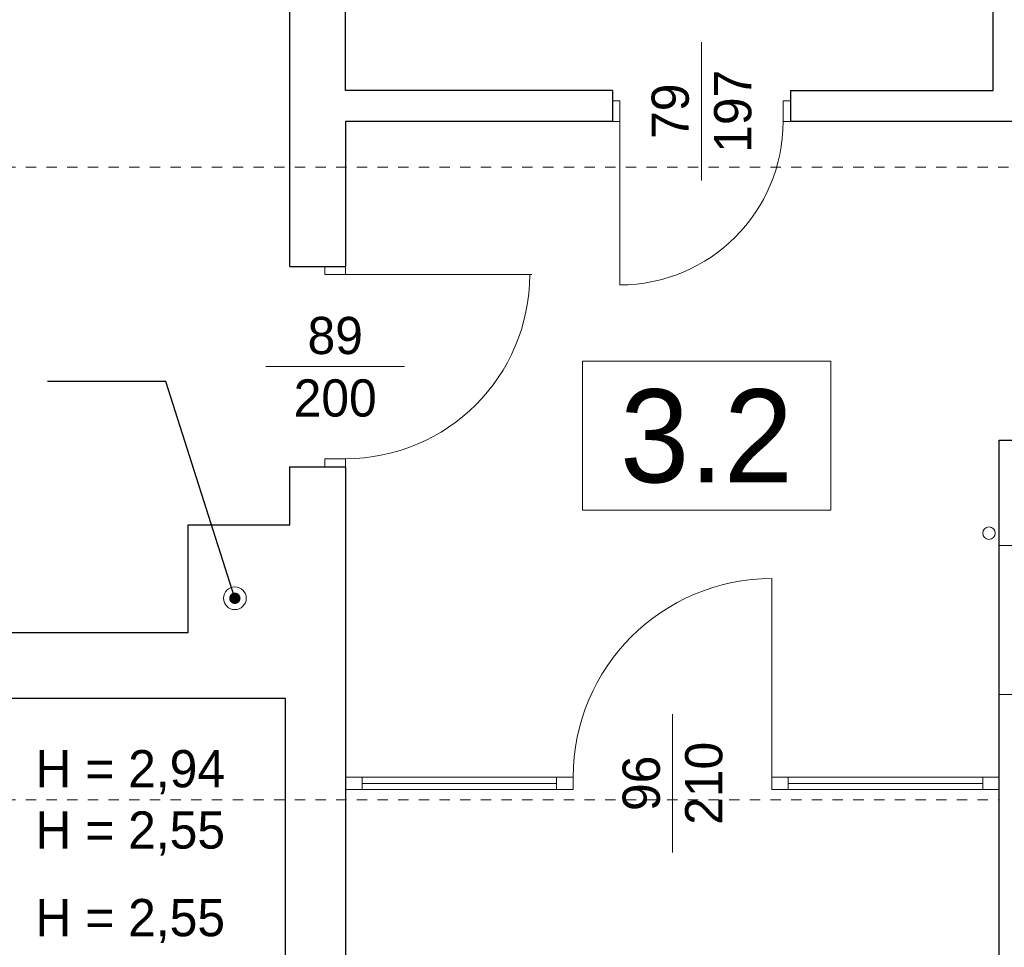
# Model space of a CAD drawing. Extents: x -145259 to -66341, y -2316 to 227384.
# Tile 115 of 143: x -101314 to -96555, y 172251 to 176737. Entities that reach past the tile are written whole.
import ezdxf

# ---------------------------------------------------------------- set-up
doc = ezdxf.new("R2010")
doc.units = 0
doc.header["$MEASUREMENT"] = 0
doc.linetypes.add('Hidden Line', pattern=[100, 50, -50])
for name, color, linetype, lineweight in [('Arch opisy_Nr_Pióra__1', 7, 'Continuous', 25), ('Arch opisy_Nr_Pióra__21', 7, 'Continuous', 13), ('INWENT DACH_Nr_Pióra__21', 7, 'Continuous', 13), ('INWENT OPISY_Nr_Pióra__21', 7, 'Continuous', 13), ('INWENT wyposarzenie_Nr_Pióra__21', 7, 'Continuous', 13), ('INWENT. DRZWI_Nr_Pióra__21', 7, 'Continuous', 13), ('INWENT.ŚCIANY_Nr_Pióra__1', 7, 'Continuous', 25)]:
    doc.layers.add(name, color=color, linetype=linetype, lineweight=lineweight)
doc.layers.add('Insalacje WODA ZIMNA_Nr_Pióra__25', color=7, linetype='Continuous', lineweight=15, true_color=0x40a5ff)
doc.layers.add('INWENT kanalizacja_Nr_Pióra__118', color=7, linetype='Continuous', lineweight=13, true_color=0x573938)
doc.styles.add('GENERATED_STYLE_5', font='txt')
doc.styles.add('GENERATED_STYLE_7', font='txt')
doc.dimstyles.new('GENERATED_STYLE__9', dxfattribs={"dimtxt": 0.18, "dimasz": 109.44, "dimexe": 0.18, "dimexo": 0.0625, "dimgap": 0.09, "dimtad": 0, "dimtih": 1, "dimtoh": 1, "dimdec": 4, "dimzin": 0, "dimdsep": 46, "dimcen": 0.09, "dimadec": 0, "dimazin": 0, "dimtfac": 1, "dimtdec": 4, "dimtmove": 0, "dimatfit": 3, "dimldrblk": 'ARROWHEAD_11', "dimfxl": 0, "dimtolj": 1, "dimtzin": 0, "dimarcsym": 0})

# ---------------------------------------------------------------- blocks, each defined once
blk = doc.blocks.new('ARROWHEAD_11')
at = {"color": 0, "linetype": 'Continuous', "lineweight": 0}
blk.add_line((0, 0), (-1, 0), dxfattribs=at)
at = {"color": 0, "linetype": 'Continuous', "lineweight": 0, "const_width": 0.25, "flags": 128}
blk.add_lwpolyline([(-0.125, 0, 1), (0.125, 0, 1)], format="xyb", close=True, dxfattribs=at)

msp = doc.modelspace()

# ---------------------------------------------------------------- linework, layer by layer
at = {"layer": 'Arch opisy_Nr_Pióra__21', "linetype": 'Continuous'}
for p, q in [((-97393.7, 175085.4), (-98593.7, 175085.4)), ((-98593.7, 175085.4), (-98593.7, 174365.4)), ((-97393.7, 174365.4), (-97393.7, 175085.4)), ((-98593.7, 174365.4), (-97393.7, 174365.4))]:
    msp.add_line(p, q, dxfattribs=at)
at = {"layer": 'Insalacje WODA ZIMNA_Nr_Pióra__25', "linetype": 'Continuous'}
msp.add_circle((-96628.7, 174253.6), 30, dxfattribs=at)
at = {"layer": 'INWENT DACH_Nr_Pióra__21', "linetype": 'Hidden Line'}
for p, q in [((-123484.3, 176023.6), (-88108.7, 176023.6)), ((-123484.3, 172963.6), (-96578.7, 172963.6))]:
    msp.add_line(p, q, dxfattribs=at)
at = {"layer": 'INWENT kanalizacja_Nr_Pióra__118', "linetype": 'Continuous'}
msp.add_circle((-100273.7, 173938.6), 55, dxfattribs=at)
at = {"layer": 'INWENT OPISY_Nr_Pióra__21', "linetype": 'Continuous'}
for p, q in [((-98018.7, 175958.6), (-98018.7, 176628.6)), ((-99453.7, 175058.6), (-100123.7, 175058.6)), ((-98158.7, 172708.6), (-98158.7, 173378.6))]:
    msp.add_line(p, q, dxfattribs=at)
at = {"layer": 'INWENT wyposarzenie_Nr_Pióra__21', "linetype": 'Continuous'}
for p, q in [((-96578.7, 174193.6), (-96328.7, 174193.6)), ((-96578.7, 173473.6), (-96578.7, 174193.6)), ((-96578.7, 173473.6), (-96328.7, 173473.6))]:
    msp.add_line(p, q, dxfattribs=at)
at = {"layer": 'INWENT. DRZWI_Nr_Pióra__21', "linetype": 'Continuous'}
for p, q in [((-98413.7, 176343.6), (-98448.7, 176343.6)), ((-98413.7, 176243.6), (-98413.7, 176343.6)), ((-97623.7, 176243.6), (-97623.7, 176343.6)), ((-97623.7, 176343.6), (-97588.7, 176343.6)), ((-98413.7, 176243.6), (-98448.7, 176243.6)), ((-98413.7, 176243.6), (-98413.7, 175453.6)), ((-97623.7, 176243.6), (-97588.7, 176243.6)), ((-99838.7, 175503.6), (-99838.7, 175543.6)), ((-99738.7, 175503.6), (-99738.7, 175543.6)), ((-99738.7, 175503.6), (-99838.7, 175503.6)), ((-99738.7, 175503.6), (-98838.7, 175503.6)), ((-99738.7, 174613.6), (-99838.7, 174613.6)), ((-99838.7, 174613.6), (-99838.7, 174573.6)), ((-99738.7, 174613.6), (-99738.7, 174573.6)), ((-97678.7, 173073.6), (-97678.7, 174033.6)), ((-98638.7, 173073.6), (-99738.7, 173073.6)), ((-99658.7, 173073.6), (-99658.7, 173013.6)), ((-98718.7, 173073.6), (-98718.7, 173013.6)), ((-98638.7, 173073.6), (-98638.7, 173013.6)), ((-96578.7, 173073.6), (-97678.7, 173073.6)), ((-97678.7, 173073.6), (-97678.7, 173013.6)), ((-97598.7, 173073.6), (-97598.7, 173013.6)), ((-96658.7, 173073.6), (-96658.7, 173013.6)), ((-98638.7, 173013.6), (-99738.7, 173013.6)), ((-99658.7, 173043.6), (-98718.7, 173043.6)), ((-96578.7, 173013.6), (-97678.7, 173013.6)), ((-96658.7, 173043.6), (-97598.7, 173043.6))]:
    msp.add_line(p, q, dxfattribs=at)
for centre, radius, start, end in [((-98413.7, 176243.6), 790, 270, 0), ((-99738.7, 175503.6), 890, 270, 0), ((-97678.7, 173073.6), 960, 90, 180)]:
    msp.add_arc(centre, radius, start, end, dxfattribs=at)
at = {"layer": 'INWENT.ŚCIANY_Nr_Pióra__1', "linetype": 'Continuous'}
for p, q in [((-96608.7, 176393.6), (-96608.7, 179183.6)), ((-100008.7, 175543.6), (-100008.7, 179048.6)), ((-99738.7, 176393.6), (-99738.7, 179048.6)), ((-98448.7, 176393.6), (-99738.7, 176393.6)), ((-98448.7, 176393.6), (-98448.7, 176243.6)), ((-97588.7, 176393.6), (-97588.7, 176243.6)), ((-97588.7, 176393.6), (-96608.7, 176393.6)), ((-98448.7, 176243.6), (-99738.7, 176243.6)), ((-99738.7, 176243.6), (-99738.7, 175543.6)), ((-96438.7, 176243.6), (-97588.7, 176243.6)), ((-100008.7, 175543.6), (-99738.7, 175543.6)), ((-96578.7, 174703.6), (-95298.7, 174703.6)), ((-96578.7, 169968.6), (-96578.7, 174703.6)), ((-100008.7, 174293.6), (-100008.7, 174573.6)), ((-100008.7, 174573.6), (-99738.7, 174573.6)), ((-99738.7, 174573.6), (-99738.7, 171963.6)), ((-100498.7, 173773.6), (-100498.7, 174293.6)), ((-100498.7, 174293.6), (-100008.7, 174293.6)), ((-106568.7, 173773.6), (-100498.7, 173773.6)), ((-100028.7, 173453.6), (-106628.7, 173453.6)), ((-100028.7, 171963.6), (-100028.7, 173453.6))]:
    msp.add_line(p, q, dxfattribs=at)

# ---------------------------------------------------------------- texts
at = {"layer": 'Arch opisy_Nr_Pióra__1', "linetype": 'Continuous', "insert": (-97993.7, 174492.7), "char_height": 450, "attachment_point": 8, "style": 'GENERATED_STYLE_5'}
msp.add_mtext('{3.2}', dxfattribs=at)
at = {"layer": 'INWENT OPISY_Nr_Pióra__21', "linetype": 'Continuous', "char_height": 180, "width": 1346.334, "attachment_point": 2, "rotation": 90, "line_spacing_factor": 1.007146, "style": 'GENERATED_STYLE_7'}
for s, insert in [('{79\\P197}', (-98259.6, 176293.6)), ('{96\\P210}', (-98399.6, 173043.6))]:
    msp.add_mtext(s, dxfattribs=dict(at, insert=insert))
at = {"layer": 'INWENT OPISY_Nr_Pióra__21', "linetype": 'Continuous', "insert": (-99788.7, 175299.4), "char_height": 180, "width": 1346.334, "attachment_point": 2, "line_spacing_factor": 1.007146, "style": 'GENERATED_STYLE_7'}
msp.add_mtext('{89\\P200}', dxfattribs=at)
at = {"layer": 'INWENT OPISY_Nr_Pióra__21', "linetype": 'Continuous', "char_height": 180, "attachment_point": 2, "style": 'GENERATED_STYLE_7'}
for s, insert in [('{H = 2,94}', (-100779.4, 173204.4)), ('{H = 2,55}', (-100779.4, 172908)), ('{H = 2,55}', (-100779.4, 172484.4))]:
    msp.add_mtext(s, dxfattribs=dict(at, insert=insert))

# ---------------------------------------------------------------- leaders
at = {"layer": 'INWENT OPISY_Nr_Pióra__21', "linetype": 'Continuous', "annotation_type": 0, "has_hookline": 1, "hookline_direction": 1, "text_width": 1328.6}
msp.add_leader([(-100273.7, 173938.6), (-100607.1, 174987.3), (-101180.1, 174987.3)], dimstyle='GENERATED_STYLE__9', dxfattribs=at)

doc.saveas('drawing.dxf')
